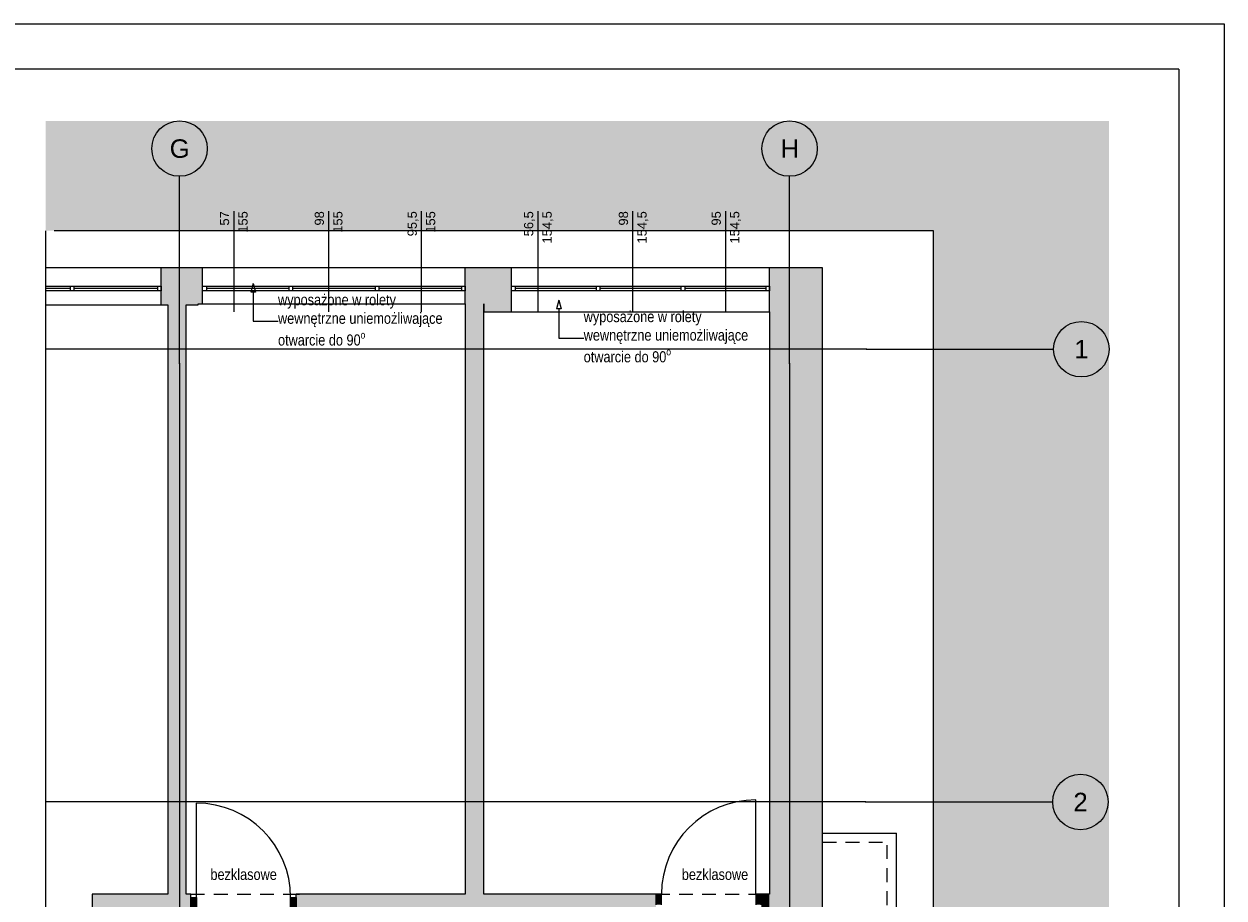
# Paper-space layout 'A-10 INWENTARYZACJA - PIĘTRO 7' of a CAD drawing. Header units: millimetres. Extents: x 0 to 420, y 0 to 297.
# Tile 8 of 8: x 290 to 420, y 202 to 297. Entities that reach past the tile are written whole.
import ezdxf
from ezdxf.xclip import XClip

# ---------------------------------------------------------------- set-up
doc = ezdxf.new("R2010")
doc.units = ezdxf.units.MM
doc.header["$MEASUREMENT"] = 0
doc.header["$XCLIPFRAME"] = 0
for name, pattern in [('DASHDOTX2', [1000, 500, -250, 0, -250]), ('Przer. długie kreski', [2.5, 1.5, -1]), ('PRZERYWANA_DU_A', [550, 350.0000000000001, -199.9999999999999])]:
    doc.linetypes.add(name, pattern=pattern)
for name, color, linetype, lineweight in [('0_Nr_pióra__2', 8, 'Continuous', 13), ('A_Arkusz_Nr_pióra__1', 7, 'Continuous', 20), ('A_stolarka_Nr_pióra__3', 252, 'Continuous', 13), ('A_ściany_Nr_pióra__1', 7, 'Continuous', 20), ('Drzwi Archicad_Nr_pióra__1', 7, 'Continuous', 20)]:
    doc.layers.add(name, color=color, linetype=linetype, lineweight=lineweight)
for name, color, linetype, lineweight, true_color in [('A_opis_Nr_pióra__255', 7, 'Continuous', 15, 0x242424), ('A_opis_Nr_pióra__8', 7, 'Continuous', 13, 0x4c4c4c), ('A_osie_Nr_pióra__16', 7, 'Continuous', 5, 0x0f0f0f), ('A_osie_Nr_pióra__76', 7, 'Continuous', 5, 0x2d2d2d), ('A_ppoż_Nr_pióra__8', 7, 'Continuous', 13, 0x4c4c4c), ('A_ściany_Nr_pióra__10', 7, 'Continuous', 13, 0x4b4b4b), ('A_ściany_Nr_pióra__19', 7, 'Continuous', 5, 0x191919), ('Okna Archicada_Nr_pióra__19', 7, 'Continuous', 5, 0x191919)]:
    doc.layers.add(name, color=color, linetype=linetype, lineweight=lineweight, true_color=true_color)
for name, color, linetype in [('A_podrys', 7, 'Continuous'), ('A_ściany', 7, 'Continuous'), ('Drzwi Archicad', 7, 'Continuous')]:
    doc.layers.add(name, color=color, linetype=linetype)
doc.styles.add('STYL_AUTOMATYCZNY_1', font='arial.ttf')
doc.styles.add('STYL_AUTOMATYCZNY_2', font='ARIALN.TTF')

# ---------------------------------------------------------------- blocks, each defined once
blk = doc.blocks.new('Rysunek_2_2', base_point=(-1732.296939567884, -268.2671254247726))
at = {"linetype": 'Continuous', "lineweight": 0, "true_color": 0x484848}
blk.add_hatch(color=251, dxfattribs=at).paths.add_polyline_path([(407.5681733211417, 286.5167614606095), (292.5029614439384, 286.5167614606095), (292.5029614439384, 274.6177078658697), (388.5681688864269, 274.6177078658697), (388.5681688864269, 115.8077115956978), (292.5029614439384, 115.8077115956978), (292.5029614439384, 110.8077076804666), (407.5681733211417, 110.8077076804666)])
at = {"layer": 'A_ściany', "linetype": 'Continuous', "lineweight": 0, "true_color": 0x000000}
for points in [[(305.0001693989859, 270.6177086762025), (305.0001693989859, 266.6177086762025), (309.0001693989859, 266.6177086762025), (309.0001693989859, 270.6177086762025)], [(309.0001693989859, 270.6177086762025), (309.0001693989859, 266.7177086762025), (309.500169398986, 266.7177086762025), (309.500169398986, 270.6177086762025)], [(337.9201693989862, 270.6177086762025), (337.9201693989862, 266.7177086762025), (339.9151693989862, 266.7177086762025), (339.9151693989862, 270.6177086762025)], [(339.9151693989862, 270.6177086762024), (339.9151693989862, 265.8677086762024), (342.9181693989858, 265.8677086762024), (342.9181693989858, 270.6177086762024)], [(376.568169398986, 270.6177086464), (370.818169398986, 270.6177086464), (370.818169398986, 265.8677086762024)], [(370.818169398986, 265.8677086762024), (370.818169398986, 201.3377086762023), (376.568169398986, 201.3377086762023), (376.568169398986, 270.6177086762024)], [(307.7298096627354, 202.8377086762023), (307.7298096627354, 266.6177086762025), (305.7348096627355, 266.6177086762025), (305.7348096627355, 202.8377086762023)], [(339.9151693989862, 202.8377086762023), (339.9151693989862, 266.7177086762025), (337.9201693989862, 266.7177086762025), (337.9201693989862, 202.8377086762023)], [(297.5583103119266, 201.3377086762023), (308.2184016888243, 201.3377086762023), (308.2184016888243, 202.8377082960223), (297.5583103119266, 202.8377092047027)], [(319.6184015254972, 201.3377086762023), (358.5387612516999, 201.3377086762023), (358.5387612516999, 202.8377092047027), (319.6184015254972, 202.8377082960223)], [(369.9387613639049, 202.8377090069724), (369.9387613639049, 201.3377086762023), (370.818169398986, 201.3377086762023), (370.818169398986, 202.8377090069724)]]:
    blk.add_hatch(color=18, dxfattribs=at).paths.add_polyline_path(points)
at = {"layer": 'Drzwi Archicad', "linetype": 'Continuous', "lineweight": 0, "true_color": 0xfdfdfd}
for points in [[(358.5387608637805, 201.6877086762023), (359.1387608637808, 201.6877086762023), (359.1387608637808, 202.8377086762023), (358.5387608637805, 202.8377086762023)], [(369.9387608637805, 202.8377086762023), (369.3387608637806, 202.8377086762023), (369.3387608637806, 201.6877086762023), (369.9387608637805, 201.6877086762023)], [(308.2184014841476, 202.4877086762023), (308.2184014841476, 201.3377086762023), (308.8184014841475, 201.3377086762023), (308.8184014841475, 202.4877086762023)], [(319.6184014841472, 201.3377086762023), (319.6184014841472, 202.4877086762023), (319.0184014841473, 202.4877086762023), (319.0184014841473, 201.3377086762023)]]:
    blk.add_hatch(color=7, dxfattribs=at).paths.add_polyline_path(points)
at = {"layer": '0_Nr_pióra__2', "color": 8, "linetype": 'PRZERYWANA_DU_A', "lineweight": 13, "flags": 128}
for points in [[(292.5029591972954, 274.6177086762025), (292.5029591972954, 115.8077086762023)], [(292.5029591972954, 115.8077086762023), (388.5681693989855, 115.8077086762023), (388.5681693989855, 274.6177086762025), (292.5029591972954, 274.6177086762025)]]:
    blk.add_lwpolyline(points, dxfattribs=at)
at = {"layer": 'A_opis_Nr_pióra__255', "color": 250, "linetype": 'Continuous', "lineweight": 15, "true_color": 0x242424}
for p, q in [((314.9526838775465, 268.9258876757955), (314.7026834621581, 267.9928744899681)), ((314.9526838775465, 268.9258876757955), (315.2026842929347, 267.9928744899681)), ((315.2026842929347, 267.9928744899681), (314.7026834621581, 267.9928744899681)), ((314.9526838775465, 267.9928744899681), (314.9526838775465, 264.8286358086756)), ((348.0248013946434, 267.1070268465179), (347.7748009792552, 266.1740136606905)), ((348.2748018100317, 266.1740136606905), (347.7748009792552, 266.1740136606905)), ((348.0248013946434, 267.1070268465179), (348.2748018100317, 266.1740136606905)), ((348.0248013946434, 266.1740136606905), (348.0248013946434, 263.0097775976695)), ((314.9526838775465, 264.8286358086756), (317.655017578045, 264.8286358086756)), ((348.0248013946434, 263.0097775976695), (350.7271350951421, 263.0097775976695))]:
    blk.add_line(p, q, dxfattribs=at)
at = {"layer": 'A_osie_Nr_pióra__16', "color": 250, "linetype": 'DASHDOTX2', "lineweight": 5, "true_color": 0x0f0f0f}
for p, q in [((307.0001693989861, 260.2656850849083), (307.0001686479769, 280.5167660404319)), ((373.000169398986, 260.2656850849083), (373.0001683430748, 280.5167660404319)), ((381.3170905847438, 261.8077100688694), (292.5029594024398, 261.8077100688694)), ((381.3170889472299, 261.8077086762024), (401.5681703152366, 261.8077082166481)), ((307.0001708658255, 260.2656863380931), (307.0001708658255, 110.8077093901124)), ((373.0001694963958, 260.2656863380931), (373.0001694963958, 110.8077093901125)), ((381.2158799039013, 212.8077074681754), (292.5029594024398, 212.8077074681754)), ((381.2158816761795, 212.8077086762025), (401.4669610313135, 212.8077079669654))]:
    blk.add_line(p, q, dxfattribs=at)
for p in [(381.3170889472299, 261.8077086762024), (381.3170889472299, 261.8077086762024), (307.0001693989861, 260.2656850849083), (307.0001693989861, 260.2656850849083), (373.000169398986, 260.2656850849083), (373.000169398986, 260.2656850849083), (381.2158816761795, 212.8077086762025), (381.2158816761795, 212.8077086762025)]:
    blk.add_point(p, dxfattribs=at)
at = {"layer": 'A_osie_Nr_pióra__76', "color": 250, "linetype": 'Continuous', "lineweight": 5, "true_color": 0x2d2d2d}
for centre in [(307.0001693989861, 283.5167655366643), (373.000169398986, 283.5167655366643), (404.568169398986, 261.8077086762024), (404.4669621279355, 212.8077086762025)]:
    blk.add_circle(centre, 3, dxfattribs=at)
at = {"layer": 'A_stolarka_Nr_pióra__3', "color": 252, "linetype": 'Continuous', "lineweight": 13}
for p, q in [((312.8612217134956, 276.7409986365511), (312.8612217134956, 265.8677099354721)), ((323.1240447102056, 276.7409986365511), (323.1240447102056, 265.8677099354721)), ((333.1603086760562, 276.7409986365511), (333.1603086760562, 265.8677099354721)), ((345.7592215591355, 276.7409986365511), (345.7592215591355, 265.8677099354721)), ((356.0220445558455, 276.7409986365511), (356.0220445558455, 265.8677099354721)), ((366.0583111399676, 276.7409986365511), (366.0583111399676, 265.8677099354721))]:
    blk.add_line(p, q, dxfattribs=at)
at = {"layer": 'A_ściany_Nr_pióra__1', "color": 7, "linetype": 'Continuous', "lineweight": 20}
for p, q in [((305.0001705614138, 266.6177085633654), (305.0001705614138, 270.6177099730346)), ((309.500170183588, 266.7177082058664), (309.500170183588, 270.6177099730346)), ((337.9201691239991, 266.7177082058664), (337.9201691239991, 270.6177099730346)), ((342.9181692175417, 265.8677099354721), (342.9181692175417, 270.6177099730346)), ((370.818168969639, 265.8677099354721), (370.818168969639, 270.6177099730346)), ((308.2184006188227, 202.8377098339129), (307.8484022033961, 202.8377098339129)), ((308.2184006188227, 202.4877097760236), (308.2184006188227, 202.8377098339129)), ((319.6184017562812, 202.8377098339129), (319.9884027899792, 202.8377098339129)), ((319.6184017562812, 202.4877097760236), (319.6184017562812, 202.8377098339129)), ((358.5387611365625, 202.8377098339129), (358.0687604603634, 202.8377098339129)), ((358.5387611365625, 202.8377098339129), (358.5387611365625, 201.6877073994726)), ((369.9387596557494, 202.8377098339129), (370.4087603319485, 202.8377098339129)), ((369.9387596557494, 202.8377098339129), (369.9387596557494, 201.6877073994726)), ((308.2184006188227, 201.3377099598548), (308.2184006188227, 202.4877097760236)), ((319.6184017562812, 201.3377099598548), (319.6184017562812, 202.4877097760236))]:
    blk.add_line(p, q, dxfattribs=at)
at = {"layer": 'A_ściany_Nr_pióra__1', "color": 7, "linetype": 'Continuous', "lineweight": 20, "flags": 128}
for points in [[(309.0001693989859, 270.6177086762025), (305.0001693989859, 270.6177086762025)], [(309.500169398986, 270.6177086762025), (309.0001693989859, 270.6177086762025)], [(339.9151693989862, 270.6177086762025), (337.9201693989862, 270.6177086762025)], [(342.9181693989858, 270.6177086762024), (339.9151693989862, 270.6177086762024)], [(376.568169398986, 270.6177086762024), (370.818169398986, 270.6177086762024)], [(376.568169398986, 201.3377086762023), (376.568169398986, 270.6177086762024)], [(305.0001693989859, 266.6177086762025), (305.7348096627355, 266.6177086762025)], [(305.7348096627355, 266.6177086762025), (305.7348096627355, 202.8377086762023)], [(307.7298096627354, 266.6177086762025), (309.0001693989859, 266.6177086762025)], [(307.7298096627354, 202.8377086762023), (307.7298096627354, 266.6177086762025)], [(309.0001693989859, 266.6177086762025), (309.0001693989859, 266.7177086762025)], [(309.0001693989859, 266.7177086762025), (309.500169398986, 266.7177086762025)], [(337.9201693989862, 266.7177086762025), (337.9201693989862, 202.8377086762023)], [(339.9151693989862, 266.7177086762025), (339.9151693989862, 265.8677086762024)], [(339.9151693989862, 202.8377086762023), (339.9151693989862, 266.7177086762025)], [(339.9151693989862, 265.8677086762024), (342.9181693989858, 265.8677086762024)], [(370.818169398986, 265.8677086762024), (370.818169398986, 202.8377086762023)], [(305.7348096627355, 202.8377086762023), (297.5583103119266, 202.8377086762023)], [(297.5583103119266, 202.8377086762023), (297.5583103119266, 201.3377086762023)], [(308.2184009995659, 202.8377086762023), (307.7298096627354, 202.8377086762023)], [(337.9201693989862, 202.8377086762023), (319.6184011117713, 202.8377086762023)], [(358.5387612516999, 202.8377086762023), (339.9151693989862, 202.8377086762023)], [(370.818169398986, 202.8377086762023), (369.9387613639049, 202.8377086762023)]]:
    blk.add_lwpolyline(points, dxfattribs=at)
at = {"layer": 'A_ściany_Nr_pióra__10', "color": 251, "linetype": 'Continuous', "lineweight": 13, "true_color": 0x4b4b4b}
for p in [(376.5681706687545, 209.4477089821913), (384.5681682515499, 190.6477081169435)]:
    blk.add_line(p, (384.5681682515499, 209.4477089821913), dxfattribs=at)
at = {"layer": 'A_ściany_Nr_pióra__10', "color": 251, "linetype": 'Przer. długie kreski', "lineweight": 13, "true_color": 0x4b4b4b}
for p, q in [((376.5681706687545, 208.4477099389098), (383.5681692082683, 208.4477099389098)), ((383.5681692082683, 191.6477097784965), (383.5681692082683, 208.4477099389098)), ((308.2184006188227, 202.8377098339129), (319.6184017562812, 202.8377098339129)), ((358.5387611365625, 202.8377098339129), (369.9387596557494, 202.8377098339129))]:
    blk.add_line(p, q, dxfattribs=at)
at = {"layer": 'A_ściany_Nr_pióra__19', "color": 250, "linetype": 'Continuous', "lineweight": 5, "true_color": 0x191919}
for p, q in [((305.0001682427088, 270.6177099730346), (292.5029594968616, 270.6177099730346)), ((337.9201691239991, 270.6177099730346), (309.500170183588, 270.6177099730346)), ((370.818168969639, 270.6177099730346), (342.9181692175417, 270.6177099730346)), ((292.5029594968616, 266.6177085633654), (305.0001682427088, 266.6177085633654)), ((309.500170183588, 266.7177082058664), (337.9201691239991, 266.7177082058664)), ((342.9181692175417, 265.8677099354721), (370.818168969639, 265.8677099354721))]:
    blk.add_line(p, q, dxfattribs=at)
at = {"layer": 'Drzwi Archicad_Nr_pióra__1', "color": 7, "linetype": 'Continuous', "lineweight": 20}
for p, q in [((369.3387618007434, 202.8377098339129), (369.3387618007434, 213.0377074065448)), ((308.8184010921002, 202.4877097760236), (308.8184010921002, 212.687709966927)), ((308.2184006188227, 202.8377098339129), (307.8484022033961, 202.8377098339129)), ((308.2184006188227, 202.8377098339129), (307.8484022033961, 202.8377098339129)), ((308.2184006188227, 202.4877097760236), (308.2184006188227, 202.8377098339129)), ((308.2184006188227, 202.4877097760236), (308.2184006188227, 202.8377098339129)), ((319.6184017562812, 202.4877097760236), (319.6184017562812, 202.8377098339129)), ((319.6184017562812, 202.4877097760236), (319.6184017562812, 202.8377098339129)), ((319.6184017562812, 202.8377098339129), (319.9884027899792, 202.8377098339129)), ((319.6184017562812, 202.8377098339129), (319.9884027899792, 202.8377098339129)), ((358.5387611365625, 202.8377098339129), (358.0687604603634, 202.8377098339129)), ((358.5387611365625, 202.8377098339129), (358.0687604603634, 202.8377098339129)), ((359.13876160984, 202.8377098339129), (358.5387611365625, 202.8377098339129)), ((358.5387611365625, 202.8377098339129), (358.5387611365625, 201.6877073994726)), ((358.5387611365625, 202.8377098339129), (358.5387611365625, 201.6877073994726)), ((358.5387611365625, 202.8377098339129), (358.5387611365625, 201.6877073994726)), ((359.13876160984, 201.6877073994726), (359.13876160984, 202.8377098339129)), ((369.9387596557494, 202.8377098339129), (369.3387618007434, 202.8377098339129)), ((369.3387618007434, 202.8377098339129), (369.3387618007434, 201.6877073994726)), ((369.9387596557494, 201.6877073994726), (369.9387596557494, 202.8377098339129)), ((369.9387596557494, 202.8377098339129), (369.9387596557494, 201.6877073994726)), ((369.9387596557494, 202.8377098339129), (369.9387596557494, 201.6877073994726)), ((369.9387596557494, 202.8377098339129), (370.4087603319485, 202.8377098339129)), ((369.9387596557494, 202.8377098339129), (370.4087603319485, 202.8377098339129)), ((308.2184006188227, 202.4877097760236), (308.8184010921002, 202.4877097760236)), ((308.2184006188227, 201.3377099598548), (308.2184006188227, 202.4877097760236)), ((308.2184006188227, 201.3377099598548), (308.2184006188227, 202.4877097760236)), ((308.2184006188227, 201.3377099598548), (308.2184006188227, 202.4877097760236)), ((308.8184010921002, 202.4877097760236), (308.8184010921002, 201.3377099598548)), ((319.0184012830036, 201.3377099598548), (319.0184012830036, 202.4877097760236)), ((319.0184012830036, 202.4877097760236), (319.6184017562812, 202.4877097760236)), ((319.6184017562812, 202.4877097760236), (319.6184017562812, 201.3377099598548)), ((319.6184017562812, 201.3377099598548), (319.6184017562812, 202.4877097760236)), ((319.6184017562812, 201.3377099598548), (319.6184017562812, 202.4877097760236))]:
    blk.add_line(p, q, dxfattribs=at)
for centre, radius, start, end in [((369.3387608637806, 202.8377086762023), 10.20000000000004, 90, 180), ((308.8184014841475, 202.4877086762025), 10.19999999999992, 0, 90)]:
    blk.add_arc(centre, radius, start, end, dxfattribs=at)
at = {"layer": 'Okna Archicada_Nr_pióra__19', "color": 250, "linetype": 'Continuous', "lineweight": 5, "true_color": 0x191919}
for p, q in [((292.5029594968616, 268.6177092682), (305.0001682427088, 268.6177092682)), ((295.1535033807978, 268.3677088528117), (292.5029590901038, 268.3677088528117)), ((305.0001682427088, 268.1177084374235), (292.5029594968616, 268.1177084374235)), ((295.1535034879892, 268.6177092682), (295.1535034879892, 268.1177084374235)), ((295.5535020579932, 268.6177092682), (295.5535020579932, 268.1177084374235)), ((304.6001693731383, 268.3677088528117), (295.5535020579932, 268.3677088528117)), ((304.6001693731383, 268.6177092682), (304.6001693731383, 268.1177084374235)), ((305.0001682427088, 268.6177092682), (305.0001705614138, 268.1177084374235)), ((309.500170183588, 268.1177084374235), (309.500170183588, 268.6177092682)), ((309.500170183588, 268.6177092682), (337.9201691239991, 268.6177092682)), ((337.9201691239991, 268.1177084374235), (309.500170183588, 268.1177084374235)), ((309.900168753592, 268.6177092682), (309.900168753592, 268.1177084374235)), ((318.840170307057, 268.3677088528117), (309.900168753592, 268.3677088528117)), ((318.840170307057, 268.6177092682), (318.840170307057, 268.1177084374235)), ((319.240168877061, 268.6177092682), (319.240168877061, 268.1177084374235)), ((328.1801704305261, 268.3677088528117), (319.240168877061, 268.3677088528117)), ((328.1801704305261, 268.6177092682), (328.1801704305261, 268.1177084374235)), ((328.5801690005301, 268.6177092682), (328.5801690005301, 268.1177084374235)), ((337.5201705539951, 268.3677088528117), (328.5801690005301, 268.3677088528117)), ((337.5201705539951, 268.6177092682), (337.5201705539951, 268.1177084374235)), ((337.9201691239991, 268.6177092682), (337.9201691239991, 268.1177084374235)), ((342.9181692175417, 268.1177084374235), (342.9181692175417, 268.6177092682)), ((342.9181692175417, 268.6177092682), (370.818168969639, 268.6177092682)), ((370.818168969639, 268.1177084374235), (342.9181692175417, 268.1177084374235)), ((343.3181704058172, 268.6177092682), (343.3181704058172, 268.1177084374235)), ((352.0848371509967, 268.3677088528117), (343.3181704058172, 268.3677088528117)), ((352.0848371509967, 268.6177092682), (352.0848371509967, 268.1177084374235)), ((352.4848357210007, 268.6177092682), (352.4848357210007, 268.1177084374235)), ((361.2515024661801, 268.3677088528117), (352.4848357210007, 268.3677088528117)), ((361.2515024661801, 268.6177092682), (361.2515024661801, 268.1177084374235)), ((361.6515036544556, 268.6177092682), (361.6515036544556, 268.1177084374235)), ((370.418170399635, 268.3677088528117), (361.6515036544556, 268.3677088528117)), ((370.418170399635, 268.6177092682), (370.418170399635, 268.1177084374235)), ((370.818168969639, 268.6177092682), (370.818168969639, 268.1177084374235))]:
    blk.add_line(p, q, dxfattribs=at)
at = {"layer": 'A_opis_Nr_pióra__8', "color": 251, "linetype": 'Continuous', "lineweight": 13, "true_color": 0x4c4c4c, "char_height": 1.2, "width": 18.96356977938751, "attachment_point": 4, "line_spacing_factor": 1.000096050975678, "style": 'STYL_AUTOMATYCZNY_2'}
for insert in [(317.6550172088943, 264.8049907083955), (350.7271351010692, 262.9861309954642)]:
    blk.add_mtext('\\A1;{\\pql;\\fArial Narrow|b0|i0|c238|p0;\\W1.000000;wyposażone w rolety wewnętrzne uniemożliwające otwarcie do 90\\fArial Narrow|b0|i0|c238|p0;\\W1.000000;\\A1{\\H.66x;\\So^  ;}}', dxfattribs=dict(at, insert=insert))
at = {"layer": 'A_osie_Nr_pióra__76', "color": 250, "linetype": 'Continuous', "lineweight": 5, "true_color": 0x2d2d2d, "char_height": 2, "attachment_point": 1, "style": 'STYL_AUTOMATYCZNY_1'}
for s, insert in [('\\A1;{\\pql;\\pt0;\\fArial|b0|i0|c238|p0;\\W1.000000;G}', (305.9334243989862, 284.5167655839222)), ('\\A1;{\\pql;\\pt0;\\fArial|b0|i0|c238|p0;\\W1.000000;H}', (372.009764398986, 284.5167655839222)), ('\\A1;{\\pql;\\pt0;\\fArial|b0|i0|c238|p0;\\W1.000000;1}', (403.805444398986, 262.8077087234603)), ('\\A1;{\\pql;\\pt0;\\fArial|b0|i0|c238|p0;\\W1.000000;2}', (403.7042371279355, 213.8077087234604))]:
    blk.add_mtext(s, dxfattribs=dict(at, insert=insert))
at = {"layer": 'A_ppoż_Nr_pióra__8', "color": 251, "linetype": 'Continuous', "lineweight": 13, "true_color": 0x4c4c4c, "char_height": 1.2, "attachment_point": 5, "style": 'STYL_AUTOMATYCZNY_2'}
for insert in [(313.9353743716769, 204.9649310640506), (364.9334391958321, 204.9649310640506)]:
    blk.add_mtext('\\A1;{\\pqc;\\fArial Narrow|b0|i0|c238|p0;\\W1.000000;bezklasowe}', dxfattribs=dict(at, insert=insert))
at = {"layer": 'A_stolarka_Nr_pióra__3', "color": 252, "linetype": 'Continuous', "lineweight": 13, "attachment_point": 9, "rotation": 90, "style": 'STYL_AUTOMATYCZNY_1'}
for s, insert, char_height in [('\\A1;{\\pqr;\\fArial|b0|i0|c238|p0;\\W1.000000;57}', (312.3778883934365, 276.7409981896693), 1), ('\\A1;{\\pqr;\\fArial|b0|i0|c238|p0;\\W1.000000;155}', (314.3778883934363, 276.7409981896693), 0.9999999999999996), ('\\A1;{\\pqr;\\fArial|b0|i0|c238|p0;\\W1.000000;98}', (322.6407105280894, 276.7409981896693), 1), ('\\A1;{\\pqr;\\fArial|b0|i0|c238|p0;\\W1.000000;155}', (324.6407125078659, 276.7409981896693), 0.9999999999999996), ('\\A1;{\\pqr;\\fArial|b0|i0|c238|p0;\\W1.000000;95,5}', (332.8544330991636, 276.7409981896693), 0.9999999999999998), ('\\A1;{\\pqr;\\fArial|b0|i0|c238|p0;\\W1.000000;155}', (334.6769777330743, 276.7409981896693), 0.9999999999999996), ('\\A1;{\\pqr;\\fArial|b0|i0|c238|p0;\\W1.000000;56,5}', (345.4533438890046, 276.7409981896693), 1), ('\\A1;{\\pqr;\\fArial|b0|i0|c238|p0;\\W1.000000;154,5}', (347.4533447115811, 276.7409981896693), 0.9999999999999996), ('\\A1;{\\pqr;\\fArial|b0|i0|c238|p0;\\W1.000000;98}', (355.5387105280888, 276.7409981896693), 1), ('\\A1;{\\pqr;\\fArial|b0|i0|c238|p0;\\W1.000000;154,5}', (357.7161688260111, 276.7409981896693), 0.9999999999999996), ('\\A1;{\\pqr;\\fArial|b0|i0|c238|p0;\\W1.000000;95}', (365.5749787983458, 276.7409981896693), 0.9999999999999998), ('\\A1;{\\pqr;\\fArial|b0|i0|c238|p0;\\W1.000000;154,5}', (367.7524340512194, 276.7409981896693), 0.9999999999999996)]:
    blk.add_mtext(s, dxfattribs=dict(at, insert=insert, char_height=char_height))

psp = doc.layouts.new('A-10 INWENTARYZACJA - PIĘTRO 7')

# ---------------------------------------------------------------- linework, layer by layer
at = {"layer": 'A_Arkusz_Nr_pióra__1', "color": 7, "linetype": 'Continuous', "lineweight": 20}
for q in [(29.90003742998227, 292.1), (415.1000000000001, 4.900001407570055)]:
    psp.add_line((415.1000000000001, 292.1), q, dxfattribs=at)
at = {"layer": 'A_Arkusz_Nr_pióra__1', "color": 7, "linetype": 'Continuous', "lineweight": 20, "flags": 128}
psp.add_lwpolyline([(0, 297), (420, 297), (420, 3.320364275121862e-14), (2.775557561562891e-14, 3.320364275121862e-14)], close=True, dxfattribs=at)

# ---------------------------------------------------------------- block references
at = {"layer": 'A_podrys', "color": 37, "linetype": 'Continuous', "lineweight": 5, "true_color": 0x656532}
ref = psp.add_blockref('Rysunek_2_2', (-1732.296939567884, -268.2671254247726), dxfattribs=at)
XClip(ref).set_block_clipping_path([(292.5029591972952, 110.8077086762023), (407.568169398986, 286.5167655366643)])

doc.saveas('drawing.dxf')
